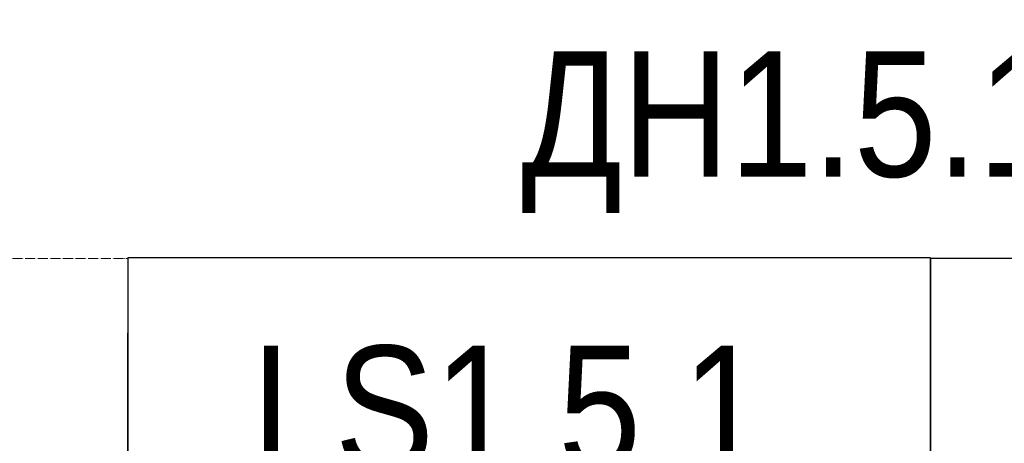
# Model space of a CAD drawing. Header units: millimetres. Extents: x -290 to 116110, y -2975 to 80225.
# Tile 62 of 247: x 9523 to 11486, y 58993 to 59837. Entities that reach past the tile are written whole.
import ezdxf
from ezdxf import colors
from ezdxf.entities.mleader import LeaderData, LeaderLine
from ezdxf.enums import TextEntityAlignment as Align
from ezdxf.math import Vec2, Vec3

# ---------------------------------------------------------------- set-up
doc = ezdxf.new("R2018")
doc.units = ezdxf.units.MM
doc.set_wipeout_variables(frame=1)
doc.linetypes.add('ADSK_Линия сетки', pattern=[25, 20, -2.5, 0, -2.5])
doc.layers.add('КИП_выноска', color=6, linetype='Continuous', lineweight=25)
doc.layers.add('Оси', color=7, linetype='Continuous', lineweight=9)
doc.styles.add('Arial', font='arial.ttf', dxfattribs={"width": 0.85, "height": 350})
doc.styles.add('GOST 2.304', font='simplex.shx', dxfattribs={"width": 0.65, "oblique": 15})
doc.styles.get("Standard").update_dxf_attribs({"font": 'arial.ttf'})

# ---------------------------------------------------------------- blocks, each defined once
blk = doc.blocks.new('A$Cc005853f')
at = {"layer": 'Оси', "color": 253, "linetype": 'ADSK_Линия сетки', "true_color": 0xaaaaaa}
blk.add_line((96019.7, 58439.4), (2670.7, 58439.4), dxfattribs=at)
blk = doc.blocks.new('*U341')
at = {"color": 0, "linetype": 'Continuous', "lineweight": 30, "ltscale": 75, "width": 0.85, "flags": 104}
blk.add_attdef('ПРИМЕЧАНИЕ_1', text='', height=2.5, dxfattribs=at).set_placement((8, 2.612), align=Align.BOTTOM_CENTER)
at = {"color": 0, "lineweight": 30, "width": 0.85, "flags": 104}
blk.add_attdef('ПРИМЕЧАНИЕ_2', text='', height=2.5, dxfattribs=at).set_placement((8, -8.529), align=Align.BOTTOM_CENTER)
at = {"color": 0, "lineweight": 30, "style": 'GOST 2.304', "width": 0.85}
for tag, p in [('ИМЯ_КАБЕЛЯ_2', (8, -8.498)), ('ИМЯ_КАБЕЛЯ_3', (8, -13.498)), ('ИМЯ_КАБЕЛЯ_4', (8, -18.498)), ('ИМЯ_КАБЕЛЯ_5', (8, -23.498)), ('ИМЯ_КАБЕЛЯ_6', (8, -28.498)), ('ИМЯ_КАБЕЛЯ_7', (8, -33.498)), ('ИМЯ_КАБЕЛЯ_8', (8, -38.498)), ('ИМЯ_КАБЕЛЯ_9', (8, -43.498))]:
    blk.add_attdef(tag, text='', height=2.5, dxfattribs=at).set_placement(p, align=Align.BOTTOM_CENTER)
at = {"linetype": 'Continuous'}
blk.add_wipeout([(0, 1.502), (16, 1.502), (16, -3.498), (0, -3.498)], dxfattribs=at)
at = {"color": 0}
blk.add_line((0, -3.498), (0, 0), dxfattribs=at)
at = {"color": 0, "linetype": 'Continuous'}
blk.add_lwpolyline([(0, -3.498), (16, -3.498), (16, 1.502), (0, 1.502)], close=True, dxfattribs=at)
at = {"color": 0, "lineweight": 30, "style": 'GOST 2.304', "width": 0.85}
blk.add_attdef('ИМЯ_КАБЕЛЯ_1', text='', height=2.5, dxfattribs=at).set_placement((8, -3.498), align=Align.BOTTOM_CENTER)
blk = doc.blocks.new('_None')
blk = doc.blocks.new('*U339')
at = {"color": 0, "linetype": 'Continuous', "lineweight": 30, "ltscale": 75, "width": 0.85, "flags": 104}
blk.add_attdef('ПРИМЕЧАНИЕ_1', text='', height=2.5, dxfattribs=at).set_placement((8, 3.611), align=Align.BOTTOM_CENTER)
at = {"color": 0, "lineweight": 30, "width": 0.85, "flags": 104}
blk.add_attdef('ПРИМЕЧАНИЕ_2', text='', height=2.5, dxfattribs=at).set_placement((8, -7.53), align=Align.BOTTOM_CENTER)
at = {"color": 0, "lineweight": 30, "style": 'GOST 2.304', "width": 0.85}
for tag, p in [('ИМЯ_КАБЕЛЯ_2', (8, -7.5)), ('ИМЯ_КАБЕЛЯ_3', (8, -12.5)), ('ИМЯ_КАБЕЛЯ_4', (8, -17.5)), ('ИМЯ_КАБЕЛЯ_5', (8, -22.5)), ('ИМЯ_КАБЕЛЯ_6', (8, -27.5)), ('ИМЯ_КАБЕЛЯ_7', (8, -32.5)), ('ИМЯ_КАБЕЛЯ_8', (8, -37.5)), ('ИМЯ_КАБЕЛЯ_9', (8, -42.5))]:
    blk.add_attdef(tag, text='', height=2.5, dxfattribs=at).set_placement(p, align=Align.BOTTOM_CENTER)
at = {"linetype": 'Continuous'}
blk.add_wipeout([(0, 2.5), (16, 2.5), (16, -2.5), (0, -2.5)], dxfattribs=at)
at = {"color": 0}
blk.add_line((0, -2.5), (0, 0), dxfattribs=at)
at = {"color": 0, "linetype": 'Continuous'}
blk.add_lwpolyline([(0, -2.5), (16, -2.5), (16, 2.5), (0, 2.5)], close=True, dxfattribs=at)
at = {"color": 0, "lineweight": 30, "style": 'GOST 2.304', "width": 0.85}
blk.add_attdef('ИМЯ_КАБЕЛЯ_1', text='', height=2.5, dxfattribs=at).set_placement((8, -2.5), align=Align.BOTTOM_CENTER)

msp = doc.modelspace()

# ---------------------------------------------------------------- block references
msp.add_blockref('A$Cc005853f', (2087, 921.7))

# ---------------------------------------------------------------- next in the draw order: block references
at = {"layer": 'КИП_выноска'}
ref = msp.add_blockref('*U341', (9738.7, 59212), dxfattribs=dict(at, xscale=100, yscale=100, zscale=100))
lines = msp.add_mtext('\\W0.8500;', dxfattribs={"layer": '0', "color": 0, "linetype": 'Continuous', "lineweight": 30, "ltscale": 75, "insert": (10538.7, 59473.3), "char_height": 2.5, "attachment_point": 1})
ref.add_attrib('ПРИМЕЧАНИЕ_1', '', (10538.7, 59473.3), dxfattribs={"flags": 104}).embed_mtext(lines)
ref.add_attrib('ИМЯ_КАБЕЛЯ_1', 'LS1.5.1 ', dxfattribs={"layer": '0', "color": 0, "lineweight": 30, "height": 250, "style": 'Arial', "width": 0.85}).set_placement((10538.7, 58862.2), align=Align.BOTTOM_CENTER)

# ---------------------------------------------------------------- next in the draw order: leaders
ml = msp.add_multileader_mtext('Standard', dxfattribs=at)
ml.set_content('LS1.5.1...LS1.5.4\\PДН1.5.1, ДН1.5.2', color=256, style='Arial')
ml.set_leader_properties(color=256, linetype='ByLayer', lineweight=-1)
ml.set_arrow_properties(name='NONE')
ml.build(insert=Vec2(0, 0))
ml.multileader.update_dxf_attribs({"has_dogleg": 0, "text_left_attachment_type": 6, "text_right_attachment_type": 6, "dogleg_length": 0.5, "arrow_head_size": 300})
ctx = ml.context
ctx.base_point, ctx.char_height, ctx.arrow_head_size, ctx.landing_gap_size, ctx.plane_origin = Vec3(10438, 59882.5), 250, 300, 100, Vec3(10283.8, 57382.1)
ctx.left_attachment, ctx.right_attachment, ctx.text_align_type = 6, 6, 2
notes = []
notes.append((ctx, [(1, (1, 1, 0), (12939.2, 59882.5), (-1, 0), 0.5, [(0, [(15189.4, 58963.7)], 0, [])])]))
ctx.mtext.insert, ctx.mtext.width, ctx.mtext.alignment, ctx.mtext.flow_direction = Vec3(12838.7, 60190.8), 3078.848, 3, 5
ctx.mtext.has_bg_fill, ctx.mtext.bg_color, ctx.mtext.bg_scale_factor, ctx.mtext.bg_transparency, ctx.mtext.use_window_bg_color = 1, -1027028792, 1.5, 0, 1
for ctx, leaders in notes:
    for number, flags, end, landing, length, lines in leaders:
        leader = LeaderData()
        leader.index, (leader.has_last_leader_line, leader.has_dogleg_vector, leader.attachment_direction) = number, flags
        leader.last_leader_point, leader.dogleg_vector, leader.dogleg_length = Vec3(end), Vec3(landing), length
        for number, points, colour, breaks in lines:
            line = LeaderLine()
            line.index, line.vertices, line.color, line.breaks = number, Vec3.list(points), colors.encode_raw_color(colour), breaks
            leader.lines.append(line)
        ctx.leaders.append(leader)

# ---------------------------------------------------------------- next in the draw order: block references
at = {"layer": 'КИП_выноска', "xscale": 100, "yscale": 100, "zscale": 100}
msp.add_blockref('*U339', (11338.7, 59111.2), dxfattribs=at)

doc.saveas('drawing.dxf')
